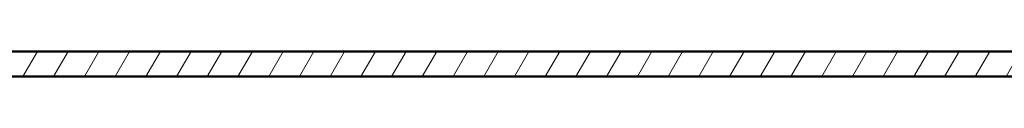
# Model space of a CAD drawing. Header units: millimetres. Extents: x 200 to 13555, y -185 to 8310.
# Tile 51 of 94: x 5695 to 5813, y 7554 to 7557. Entities that reach past the tile are written whole.
import ezdxf

# ---------------------------------------------------------------- set-up
doc = ezdxf.new("R2010")
doc.units = ezdxf.units.MM
doc.header["$LTSCALE"] = 10
doc.layers.add('Schraffur', color=7, linetype='Continuous', lineweight=18)
doc.layers.add('Sichtbare Kanten(DIN)', color=7, linetype='Continuous', lineweight=50)

msp = doc.modelspace()

# ---------------------------------------------------------------- hatches: boundary and pattern name
at = {"layer": 'Schraffur'}
h = msp.add_hatch(dxfattribs=at)
h.set_pattern_fill('ANSI31', color=256, scale=25.4, angle=14.999977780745, style=0)
h.set_pattern_definition([(59.99997778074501, (0, 0), (-2.749630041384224, 1.587501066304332), [])])
h.paths.add_polyline_path([(8294.036124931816, 7553.949454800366), (8294.036124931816, 7556.949454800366), (8009.899761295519, 7556.949454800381), (7949.899761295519, 7556.949454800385), (7381.627034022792, 7556.949454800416), (7321.627034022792, 7556.949454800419), (6753.354306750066, 7556.94945480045), (6693.354306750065, 7556.949454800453), (6125.081579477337, 7556.949454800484), (6065.081579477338, 7556.949454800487), (5496.808852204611, 7556.949454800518), (5436.80885220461, 7556.949454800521), (4868.536124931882, 7556.949454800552), (4808.536124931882, 7556.949454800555), (4240.263397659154, 7556.949454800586), (4180.263397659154, 7556.94945480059), (3611.990670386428, 7556.949454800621), (3551.990670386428, 7556.949454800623), (2983.717943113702, 7556.949454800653), (2923.717943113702, 7556.949454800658), (2355.445215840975, 7556.949454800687), (2295.445215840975, 7556.949454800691), (1727.172488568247, 7556.949454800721), (1667.172488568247, 7556.949454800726), (1383.036124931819, 7556.94945480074), (1383.036124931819, 7553.94945480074), (1657.172488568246, 7553.949454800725), (1737.172488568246, 7553.949454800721), (2285.445215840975, 7553.949454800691), (2365.445215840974, 7553.949454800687), (2913.7179431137, 7553.949454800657), (2993.7179431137, 7553.949454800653), (3541.990670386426, 7553.949454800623), (3621.990670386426, 7553.949454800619), (4170.263397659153, 7553.949454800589), (4250.263397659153, 7553.949454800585), (4798.53612493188, 7553.949454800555), (4878.53612493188, 7553.94945480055), (5426.80885220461, 7553.94945480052), (5506.80885220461, 7553.949454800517), (6055.081579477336, 7553.949454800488), (6135.081579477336, 7553.949454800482), (6683.354306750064, 7553.949454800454), (6763.354306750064, 7553.94945480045), (7311.627034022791, 7553.94945480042), (7391.627034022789, 7553.949454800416), (7939.899761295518, 7553.949454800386), (8019.899761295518, 7553.949454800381)])

# ---------------------------------------------------------------- linework, layer by layer
at = {"layer": 'Sichtbare Kanten(DIN)'}
for p, q in [((8294.036124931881, 7556.949454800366), (1383.036124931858, 7556.94945480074)), ((1383.036124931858, 7553.949454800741), (8294.036124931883, 7553.949454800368))]:
    msp.add_line(p, q, dxfattribs=at)

doc.saveas('drawing.dxf')
